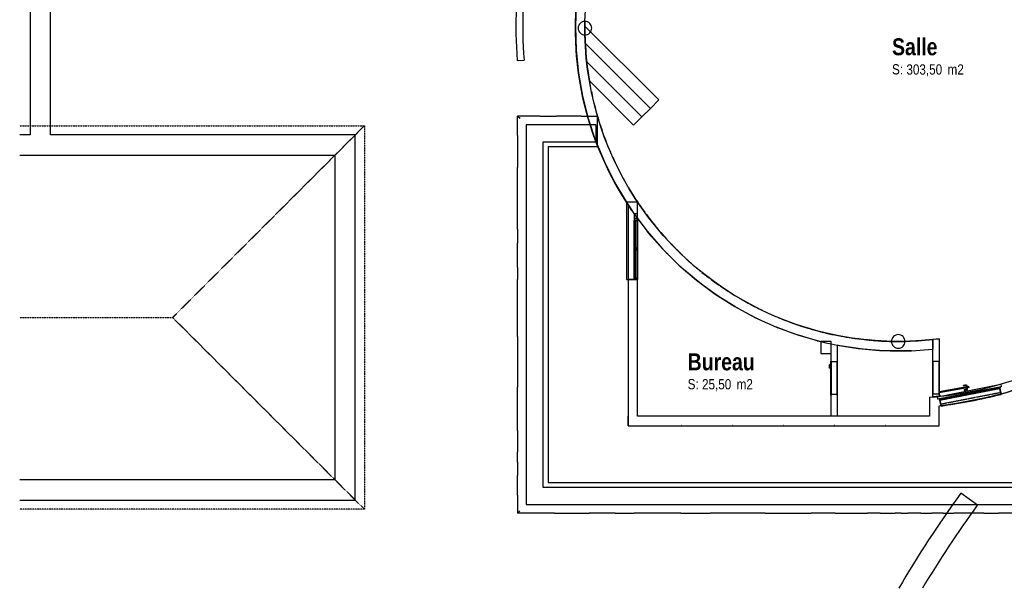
# Model space of a CAD drawing. Extents: x -18402 to 10376, y -5092 to 34139.
# Tile 5 of 78: x -629 to 2268, y -5092 to -3419. Entities that reach past the tile are written whole.
import ezdxf

# ---------------------------------------------------------------- set-up
doc = ezdxf.new("R2010")
doc.units = 0
doc.linetypes.add('rdc_02$0$Tirets', pattern=[4.586109, 2.822222, -1.763887])
doc.linetypes.add('rdc_02$0$Tirets A', pattern=[2.2, 1.1, -1.1])
for name, color, linetype in [('0_XREF', 251, 'Continuous'), ('rdc_02$0$0._Étage_1_01-01 BAT MITOYEN', 251, 'Continuous'), ('rdc_02$0$0._Étage_1_01-01 Terrain 3D.Terrain', 251, 'Continuous'), ('rdc_02$0$0._Étage_1_02-06 Poutre.Construction', 251, 'Continuous'), ('rdc_02$0$0._Étage_1_A-AREA-____-OTLN.Modèle IFC', 251, 'Continuous'), ('rdc_02$0$0._Étage_1_A-DOOR-____-OTLN.Modèle IFC', 251, 'Continuous'), ('rdc_02$0$0._Étage_1_A-GLAZ-____-OTLN.Modèle IFC', 251, 'Continuous'), ('rdc_02$0$0._Étage_1_A-GLAZ-CURT-OTLN.Modèle IFC', 251, 'Continuous'), ('rdc_02$0$0._Étage_1_A-GLAZ-CWMG-OTLN.Modèle IFC', 251, 'Continuous'), ('rdc_02$0$0._Étage_1_A-WALL-____-OTLN.Modèle IFC', 251, 'Continuous'), ('rdc_02$0$0._Étage_1_C-TOPO-____-OTLN.Modèle IFC', 251, 'Continuous'), ('rdc_02$0$0._Étage_1_S-COLS-____-OTLN.Modèle IFC', 251, 'Continuous'), ('rdc_02$0$0._Étage_1_S-STRS-____-OTLN.Modèle IFC', 251, 'Continuous')]:
    doc.layers.add(name, color=color, linetype=linetype)
doc.styles.add('rdc_02$0$STYLE_GENERE_1', font='ARIALNB.TTF')
doc.styles.add('rdc_02$0$STYLE_GENERE_3', font='ARIALN.TTF')

# ---------------------------------------------------------------- blocks, each defined once
blk = doc.blocks.new('rdc_02')
at = {"layer": 'rdc_02$0$0._Étage_1_01-01 BAT MITOYEN', "linetype": 'Continuous', "ltscale": 0.1, "flags": 128}
for points in [[(-598, -3012.9), (-598, -3757.9)], [(-538, -3757.9), (-538, -3012.9)], [(-598, -3757.9), (-628.7, -3757.9)], [(298.6, -3757.9), (-538, -3757.9)], [(358.6, -3757.9), (298.6, -3757.9)], [(358.6, -4772.7), (358.6, -3757.9)], [(-628.7, -3817.9), (298.6, -3817.9)], [(298.6, -3817.9), (298.6, -4772.7)], [(298.6, -4772.7), (-628.7, -4772.7)], [(358.6, -4832.7), (358.6, -4772.7)], [(-628.7, -4832.7), (358.6, -4832.7)]]:
    blk.add_lwpolyline(points, dxfattribs=at)
at = {"layer": 'rdc_02$0$0._Étage_1_01-01 BAT MITOYEN', "linetype": 'rdc_02$0$Tirets', "ltscale": 0.1, "flags": 128}
for points in [[(-628.7, -3730.9), (385.6, -3730.9)], [(-178.8, -4295.3), (385.6, -3730.9)], [(385.6, -3730.9), (385.6, -4859.7)], [(-628.7, -4295.3), (-178.8, -4295.3)], [(385.6, -4859.7), (-178.8, -4295.3)], [(385.6, -4859.7), (-628.7, -4859.7)]]:
    blk.add_lwpolyline(points, dxfattribs=at)
at = {"layer": 'rdc_02$0$0._Étage_1_01-01 Terrain 3D.Terrain', "linetype": 'Continuous', "ltscale": 0.1, "flags": 128}
blk.add_lwpolyline([(2188.5, -4847.7), (2140, -4812.4)], dxfattribs=at)
at = {"layer": 'rdc_02$0$0._Étage_1_01-01 Terrain 3D.Terrain', "linetype": 'Continuous', "ltscale": 0.1}
for radius, end in [(3260, 149.806), (3200, 149.1789)]:
    blk.add_arc((4775, -6731.8), radius, 143.9295, end, dxfattribs=at)
at = {"layer": 'rdc_02$0$0._Étage_1_02-06 Poutre.Construction', "linetype": 'rdc_02$0$Tirets A', "ltscale": 0.1}
for p, q in [((2078.6, -4538.1), (2254.3, -4503.8)), ((2078.6, -4538.1), (2254.3, -4503.8)), ((2078.6, -4538.1), (2254.3, -4503.8)), ((2078.6, -4538.1), (2254.3, -4503.8)), ((2080.9, -4549.9), (2256.6, -4515.6)), ((2080.9, -4549.9), (2256.6, -4515.6)), ((2080.9, -4549.9), (2256.6, -4515.6)), ((2080.9, -4549.9), (2256.6, -4515.6)), ((2256.6, -4515.6), (2254.3, -4503.8)), ((2256.6, -4515.6), (2254.3, -4503.8)), ((2256.6, -4515.6), (2254.3, -4503.8)), ((2256.6, -4515.6), (2254.3, -4503.8)), ((2080.9, -4549.9), (2078.6, -4538.1)), ((2080.9, -4549.9), (2078.6, -4538.1)), ((2080.9, -4549.9), (2078.6, -4538.1)), ((2080.9, -4549.9), (2078.6, -4538.1))]:
    blk.add_line(p, q, dxfattribs=at)
at = {"layer": 'rdc_02$0$0._Étage_1_A-DOOR-____-OTLN.Modèle IFC', "linetype": 'Continuous', "ltscale": 0.1}
for p, q in [((1757.5, -4523.4), (1757.5, -4423.4)), ((1757.5, -4423.4), (1758, -4423.4)), ((1758, -4423.4), (1758, -4523.4)), ((1758, -4424.9), (1776, -4424.9)), ((1776, -4523.4), (1776, -4423.4)), ((1776, -4423.4), (1776.5, -4423.4)), ((1776.5, -4423.4), (1776.5, -4523.4)), ((2057.5, -4422.4), (2058, -4422.4)), ((2057.5, -4522.4), (2057.5, -4422.4)), ((2058, -4422.4), (2058, -4522.4)), ((2058, -4423.9), (2076, -4423.9)), ((2076, -4422.4), (2076.5, -4422.4)), ((2076, -4522.4), (2076, -4422.4)), ((2076.5, -4422.4), (2076.5, -4522.4)), ((1754.7, -4433.8), (1752.9, -4435.6)), ((1752.9, -4435.6), (1752.9, -4439.6)), ((1752.9, -4439.6), (1752.9, -4444.4)), ((1753.3, -4444.4), (1752.9, -4444.4)), ((1753.7, -4444.4), (1753.3, -4444.4)), ((1754.1, -4444.4), (1753.7, -4444.4)), ((1754.1, -4436.1), (1755.2, -4435)), ((1754.1, -4440.2), (1754.1, -4436.1)), ((1754.1, -4444.4), (1754.1, -4440.2)), ((1757.5, -4433.8), (1754.7, -4433.8)), ((1755.2, -4435), (1757.5, -4435)), ((2076.5, -4513.3), (2163.9, -4497.8)), ((2164.6, -4501.8), (2076.5, -4517.3)), ((2152, -4494.8), (2147.3, -4495.6)), ((2147.4, -4496), (2147.3, -4495.6)), ((2147.4, -4496.4), (2147.4, -4496)), ((2147.5, -4496.8), (2147.4, -4496.4)), ((2151.6, -4496.1), (2147.5, -4496.8)), ((2153.6, -4507.7), (2149.6, -4508.4)), ((2149.6, -4508.8), (2149.6, -4508.4)), ((2149.7, -4509.2), (2149.6, -4508.8)), ((2149.8, -4509.6), (2149.7, -4509.2)), ((2149.8, -4509.6), (2154.5, -4508.8)), ((2155.6, -4495.3), (2151.6, -4496.1)), ((2155.9, -4494.1), (2152, -4494.8)), ((2157.7, -4507), (2153.6, -4507.7)), ((2154.5, -4508.8), (2158.4, -4508.1)), ((2157, -4496.3), (2155.6, -4495.3)), ((2158.1, -4495.6), (2155.9, -4494.1)), ((2156, -4498.7), (2156.9, -4498.6)), ((2156, -4498.7), (2156.1, -4499.2)), ((2156.8, -4503.7), (2156.8, -4503.2)), ((2157.8, -4503.5), (2156.8, -4503.7)), ((2156.9, -4498.6), (2157.9, -4498.4)), ((2157.4, -4498.5), (2157, -4496.3)), ((2158.6, -4505.6), (2157.7, -4507)), ((2158.8, -4503.3), (2157.8, -4503.5)), ((2157.9, -4498.4), (2159, -4498.2)), ((2158.5, -4498.3), (2158.1, -4495.6)), ((2158.2, -4503.4), (2158.6, -4505.6)), ((2158.4, -4508.1), (2159.9, -4505.9)), ((2159.8, -4503.1), (2158.8, -4503.3)), ((2159, -4498.2), (2159.9, -4498)), ((2159.9, -4505.9), (2159.4, -4503.2)), ((2160.8, -4503), (2159.8, -4503.1)), ((2160, -4498.5), (2159.9, -4498)), ((2160.8, -4503), (2160.7, -4502.5)), ((2164.6, -4501.8), (2163.9, -4497.8)), ((1758, -4523.4), (1757.5, -4523.4)), ((1776, -4521.9), (1758, -4521.9)), ((1776.5, -4523.4), (1776, -4523.4)), ((2058, -4522.4), (2057.5, -4522.4)), ((2076, -4520.9), (2058, -4520.9)), ((2076.5, -4522.4), (2076, -4522.4))]:
    blk.add_line(p, q, dxfattribs=at)
at = {"layer": 'rdc_02$0$0._Étage_1_A-GLAZ-____-OTLN.Modèle IFC', "linetype": 'Continuous', "ltscale": 0.1}
for p, q in [((2071.1, -4528.4), (2257.6, -4492)), ((2258.9, -4498.9), (2072.5, -4535.3)), ((2255.6, -4502.6), (2077, -4537.5)), ((2078.1, -4538.3), (2254.8, -4503.7)), ((2257.8, -4521.6), (2254.3, -4503.8)), ((2254.6, -4502.8), (2254.8, -4503.7)), ((2254.8, -4503.7), (2258.3, -4521.5)), ((2255, -4499.6), (2255.6, -4502.6)), ((2257.6, -4492), (2258.9, -4498.9)), ((2072.5, -4535.3), (2071.1, -4528.4)), ((2077, -4537.5), (2076.4, -4534.5)), ((2077.2, -4525.7), (2077.1, -4525.2)), ((2077.1, -4525.2), (2077.3, -4525.2)), ((2077.4, -4525.7), (2077.2, -4525.7)), ((2077.3, -4525.2), (2077.7, -4525.1)), ((2077.3, -4525.2), (2077.4, -4525.7)), ((2077.8, -4525.6), (2077.4, -4525.7)), ((2079.3, -4524.8), (2077.7, -4525.1)), ((2077.8, -4525.6), (2078.7, -4525.4)), ((2078.1, -4538.3), (2077.9, -4537.3)), ((2081.6, -4556.1), (2078.1, -4538.3)), ((2078.6, -4538.2), (2082.1, -4556)), ((2078.7, -4525.4), (2079, -4526.9)), ((2079.6, -4525), (2079.3, -4524.8)), ((2079.9, -4526.7), (2079.6, -4525)), ((2082.2, -4556.3), (2257.8, -4522)), ((2257.8, -4521.9), (2257.8, -4521.6)), ((2257.8, -4521.9), (2258.3, -4521.8)), ((2257.8, -4522), (2257.8, -4521.9)), ((2257.8, -4522), (2258.3, -4521.9)), ((2258.3, -4521.5), (2258.3, -4521.8)), ((2258.3, -4521.8), (2258.3, -4521.9)), ((2081.7, -4556.3), (2081.6, -4556.1)), ((2081.7, -4556.3), (2082.1, -4556.2)), ((2081.7, -4556.4), (2081.7, -4556.3)), ((2081.7, -4556.4), (2082.2, -4556.3)), ((2082.1, -4556), (2082.1, -4556.2)), ((2082.1, -4556.2), (2082.2, -4556.3))]:
    blk.add_line(p, q, dxfattribs=at)
at = {"layer": 'rdc_02$0$0._Étage_1_A-GLAZ-CURT-OTLN.Modèle IFC', "linetype": 'Continuous', "ltscale": 0.1}
for p, q in [((1183.5, -4009.5), (1179.5, -4009.5)), ((1179.5, -4009.5), (1179.5, -4091.8)), ((1183.5, -4009.5), (1179.5, -4009.5)), ((1179.5, -4009.5), (1179.5, -4091.8)), ((1183.5, -4091.8), (1183.5, -4009.5)), ((1183.5, -4091.8), (1183.5, -4009.5)), ((1179.5, -4091.8), (1183.5, -4091.8)), ((1179.5, -4091.8), (1183.5, -4091.8)), ((1183.5, -4096.8), (1179.5, -4096.8)), ((1179.5, -4096.8), (1179.5, -4179)), ((1183.5, -4096.8), (1179.5, -4096.8)), ((1179.5, -4096.8), (1179.5, -4179)), ((1183.5, -4179), (1183.5, -4096.8)), ((1183.5, -4179), (1183.5, -4096.8)), ((1179.5, -4179), (1183.5, -4179)), ((1179.5, -4179), (1183.5, -4179))]:
    blk.add_line(p, q, dxfattribs=at)
at = {"layer": 'rdc_02$0$0._Étage_1_A-GLAZ-CWMG-OTLN.Modèle IFC', "linetype": 'Continuous', "ltscale": 0.1}
for p, q in [((1189, -4004.5), (1179, -4004.5)), ((1179, -4004.5), (1179, -4009.5)), ((1189, -4004.5), (1179, -4004.5)), ((1179, -4004.5), (1179, -4009.5)), ((1179, -4009.5), (1189, -4009.5)), ((1179, -4009.5), (1189, -4009.5)), ((1179, -4094.3), (1179, -4009.5)), ((1179, -4009.5), (1189, -4009.5)), ((1189, -4009.5), (1179, -4009.5)), ((1179, -4009.5), (1179, -4091.8)), ((1189, -4009.5), (1189, -4004.5)), ((1189, -4009.5), (1189, -4004.5)), ((1189, -4094.3), (1189, -4009.5)), ((1189, -4009.5), (1189, -4091.8)), ((1179, -4091.8), (1189, -4091.8)), ((1179, -4096.8), (1179, -4091.8)), ((1179, -4091.8), (1189, -4091.8)), ((1179, -4096.8), (1179, -4091.8)), ((1189, -4091.8), (1179, -4091.8)), ((1179, -4094.3), (1189, -4094.3)), ((1179, -4179), (1179, -4094.3)), ((1179, -4094.3), (1189, -4094.3)), ((1189, -4096.8), (1179, -4096.8)), ((1189, -4096.8), (1179, -4096.8)), ((1189, -4096.8), (1179, -4096.8)), ((1179, -4096.8), (1179, -4179)), ((1189, -4091.8), (1189, -4096.8)), ((1189, -4091.8), (1189, -4096.8)), ((1189, -4179), (1189, -4094.3)), ((1189, -4096.8), (1189, -4179)), ((1179, -4179), (1189, -4179)), ((1179, -4184), (1179, -4179)), ((1179, -4179), (1189, -4179)), ((1179, -4179), (1189, -4179)), ((1179, -4184), (1179, -4179)), ((1189, -4179), (1179, -4179)), ((1189, -4184), (1179, -4184)), ((1189, -4184), (1179, -4184)), ((1189, -4179), (1189, -4184)), ((1189, -4179), (1189, -4184))]:
    blk.add_line(p, q, dxfattribs=at)
at = {"layer": 'rdc_02$0$0._Étage_1_A-WALL-____-OTLN.Modèle IFC', "linetype": 'Continuous', "ltscale": 0.1}
for p, q in [((1008.8, -3371.6), (1006, -3440)), ((1006, -3440), (1007.7, -3388)), ((1034.2, -3424), (1035.5, -3390.7)), ((1006, -3440), (1008.2, -3508.4)), ((1006.1, -3456.8), (1006, -3440)), ((1034, -3444), (1034.2, -3424)), ((1034.2, -3464), (1034, -3444)), ((1034.2, -3423.7), (1034.1, -3454.4)), ((1008.2, -3508.4), (1006.1, -3456.8)), ((1034.2, -3459.7), (1034.8, -3478)), ((1035.6, -3498), (1034.2, -3464)), ((1035.5, -3494.9), (1036.7, -3512.1)), ((1038.2, -3531.9), (1035.6, -3498)), ((1008.2, -3508.4), (1015.3, -3576.4)), ((1009.5, -3525.6), (1008.2, -3508.4)), ((1015.3, -3576.4), (1009.5, -3525.6)), ((1038, -3528.8), (1039.8, -3546)), ((1042.1, -3565.7), (1038.2, -3531.9)), ((1041.7, -3562.7), (1044.2, -3579.8)), ((1015.3, -3576.4), (1027.2, -3643.8)), ((1017.9, -3594), (1015.3, -3576.4)), ((1047.2, -3599.3), (1042.1, -3565.7)), ((1027.2, -3643.8), (1017.9, -3594)), ((1046.7, -3596.4), (1049.9, -3613.4)), ((1053.5, -3632.7), (1047.2, -3599.3)), ((1027.2, -3643.8), (1044, -3710.1)), ((1031.2, -3661.6), (1027.2, -3643.8)), ((1053, -3629.9), (1056.7, -3646.8)), ((1061.1, -3665.9), (1053.5, -3632.7)), ((1044, -3710.1), (1031.2, -3661.6)), ((1060.5, -3663.2), (1064.8, -3679.9)), ((1069.9, -3698.7), (1061.1, -3665.9)), ((882.6, -3703.1), (836, -3703)), ((836, -3703), (836.3, -3703.3)), ((836.1, -3759.5), (836, -3703)), ((836.3, -3703.3), (837.1, -3704.1)), ((837.1, -3704.1), (838.5, -3705.5)), ((838.5, -3705.5), (840.3, -3707.3)), ((840.3, -3707.3), (842.3, -3709.3)), ((902.5, -3703.1), (882.6, -3703.1)), ((902.5, -3703.1), (950.4, -3703.1)), ((988.4, -3703), (950.4, -3703.1)), ((1023.4, -3703.1), (988.4, -3703)), ((1023.4, -3703.1), (1070.5, -3703)), ((1069.2, -3696.1), (1074.2, -3712.7)), ((1079.9, -3731.2), (1069.9, -3698.7)), ((1070.5, -3703), (1070.5, -3703.3)), ((1070.5, -3703.3), (1070.5, -3704.1)), ((1070.5, -3704.1), (1070.5, -3705.5)), ((1070.5, -3705.5), (1070.5, -3707.3)), ((1070.5, -3707.3), (1070.5, -3709.3)), ((1044, -3710.1), (1065.6, -3775.1)), ((1049.4, -3728), (1044, -3710.1)), ((1057.7, -3753.1), (1049.4, -3728)), ((1070.5, -3709.3), (1070.5, -3711.5)), ((1070.5, -3711.5), (1070.5, -3793)), ((1079.1, -3728.7), (1084.7, -3745.1)), ((1091.1, -3763.3), (1079.9, -3731.2)), ((836.1, -3759.5), (836.1, -3821.1)), ((1065.6, -3775.1), (1057.7, -3753.1)), ((1090.2, -3760.9), (1096.4, -3777.1)), ((1103.4, -3795), (1091.1, -3763.3)), ((1070.5, -3793), (926, -3793)), ((926, -3793), (926, -4780.8)), ((1065.6, -3775.1), (1078.1, -3806.9)), ((1066.6, -3778), (1065.6, -3775.1)), ((1078.1, -3806.9), (1066.6, -3778)), ((1102.5, -3792.7), (1109.3, -3808.6)), ((836.1, -3821.1), (836, -3854.4)), ((1078.1, -3806.9), (1106.5, -3869.2)), ((1078.9, -3809), (1078.1, -3806.9)), ((1092.2, -3839.5), (1078.9, -3809)), ((1117, -3826.2), (1103.4, -3795)), ((1106.5, -3869.2), (1092.2, -3839.5)), ((1116, -3824), (1123.4, -3839.7)), ((1131.6, -3856.9), (1117, -3826.2)), ((836, -3895.5), (836, -3854.4)), ((1106.5, -3869.2), (1139.3, -3929.2)), ((1106.5, -3869.2), (1106.6, -3869.5)), ((1122.1, -3899), (1106.6, -3869.5)), ((1130.6, -3854.8), (1138.6, -3870.2)), ((1147.4, -3887), (1131.6, -3856.9)), ((836, -3940.9), (836, -3895.5)), ((1138.5, -3928), (1122.1, -3899)), ((1146.4, -3885), (1154.9, -3900.1)), ((1164.3, -3916.5), (1147.4, -3887)), ((1138.5, -3928), (1139.3, -3929.2)), ((1139.3, -3929.2), (1176.3, -3986.7)), ((1156, -3956.3), (1139.3, -3929.2)), ((1186.6, -3951.9), (1163, -3914.2)), ((1182.3, -3945.4), (1164.3, -3916.5)), ((836, -3986.4), (836, -3940.9)), ((1172.1, -3980.7), (1156, -3956.3)), ((1201.3, -3973.6), (1182.3, -3945.4)), ((1186, -3950.9), (1189.5, -3956.1)), ((1198.6, -3969.5), (1189.5, -3956.1)), ((1195.3, -3964.8), (1204.7, -3978.4)), ((836, -4035.1), (836, -3986.4)), ((1172.1, -3980.7), (1176.3, -3986.7)), ((1176.3, -3986.7), (1217.4, -4041.4)), ((1176.3, -3986.7), (1189, -4004.5)), ((1221.3, -4001.1), (1201.3, -3973.6)), ((1203.5, -3976.6), (1208.9, -3984.1)), ((1218.2, -3996.7), (1208.9, -3984.1)), ((1214.9, -3992.3), (1224.8, -4005.5)), ((1189, -4004.5), (1217.4, -4041.4)), ((1242.4, -4027.8), (1221.3, -4001.1)), ((1223.6, -4003.9), (1229.5, -4011.4)), ((1229.5, -4011.4), (1238.9, -4023.2)), ((1235.5, -4019.1), (1245.9, -4032)), ((836, -4035.1), (836, -4076.2)), ((1217.4, -4041.4), (1262.3, -4093.1)), ((1231.4, -4058.4), (1217.4, -4041.4)), ((1264.4, -4053.7), (1242.4, -4027.8)), ((1244.1, -4029.8), (1245.5, -4031.4)), ((1245.5, -4031.4), (1251, -4037.9)), ((1251, -4037.9), (1252.4, -4039.6)), ((1257.1, -4045.1), (1267.9, -4057.6)), ((1287.4, -4078.8), (1264.4, -4053.7)), ((836, -4118.1), (836, -4076.2)), ((1229.9, -4056.6), (1229.3, -4055.9)), ((1229.9, -4056.6), (1231.4, -4058.4)), ((1231.4, -4058.4), (1262.3, -4093.1)), ((1265.9, -4055.3), (1267.7, -4057.3)), ((1267.7, -4057.3), (1273.4, -4063.6)), ((1273.4, -4063.6), (1274.9, -4065.2)), ((1279.6, -4070.4), (1290.9, -4082.4)), ((1311.2, -4103), (1287.4, -4078.8)), ((1288.7, -4080), (1290.9, -4082.4)), ((1290.9, -4082.4), (1296.9, -4088.5)), ((1262.3, -4093.1), (1310.8, -4141.3)), ((1277.7, -4109.1), (1262.3, -4093.1)), ((1274.4, -4105.7), (1273.3, -4104.6)), ((1277.7, -4109.1), (1274.4, -4105.7)), ((1310.8, -4141.3), (1277.7, -4109.1)), ((1296.9, -4088.5), (1298.3, -4089.9)), ((1303, -4094.7), (1314.8, -4106.4)), ((1336, -4126.4), (1311.2, -4103)), ((1312.3, -4103.9), (1315, -4106.5)), ((1315, -4106.5), (1321.2, -4112.4)), ((1321.2, -4112.4), (1322.6, -4113.8)), ((836, -4147.8), (836, -4118.1)), ((1310.8, -4141.3), (1362.7, -4185.9)), ((1327.4, -4156.3), (1310.8, -4141.3)), ((1327.3, -4118.2), (1339.5, -4129.4)), ((1361.6, -4148.8), (1336, -4126.4)), ((1340, -4129.8), (1336.8, -4127)), ((1340, -4129.8), (1346.4, -4135.5)), ((1346.4, -4135.5), (1347.8, -4136.8)), ((1352.5, -4140.9), (1365, -4151.6)), ((836, -4147.8), (836, -4183.8)), ((1322.1, -4151.6), (1320.8, -4150.3)), ((1322.1, -4151.6), (1327.4, -4156.3)), ((1362.7, -4185.9), (1327.4, -4156.3)), ((1387.9, -4170.2), (1361.6, -4148.8)), ((1362.1, -4149.1), (1365.8, -4152.2)), ((1365.8, -4152.2), (1372.4, -4157.6)), ((1372.4, -4157.6), (1373.9, -4158.8)), ((1378.5, -4162.5), (1391.3, -4172.8)), ((1415.1, -4190.7), (1387.9, -4170.2)), ((1388.2, -4170.2), (1392.4, -4173.5)), ((836, -4249.3), (836, -4183.8)), ((1362.7, -4185.9), (1417.6, -4226.7)), ((1380.5, -4199.8), (1362.7, -4185.9)), ((1373, -4194.1), (1371.4, -4192.8)), ((1374.4, -4195.1), (1373, -4194.1)), ((1417.6, -4226.7), (1380.5, -4199.8)), ((1392.4, -4173.5), (1399.2, -4178.7)), ((1399.2, -4178.7), (1400.7, -4179.8)), ((1405.2, -4183.2), (1418.4, -4193)), ((1419.8, -4193.9), (1415, -4190.4)), ((1443, -4210.1), (1415.1, -4190.7)), ((1419.8, -4193.9), (1426.8, -4198.8)), ((1426.8, -4198.8), (1428.3, -4199.9)), ((1417.6, -4226.7), (1475.3, -4263.4)), ((1436.5, -4239.4), (1417.6, -4226.7)), ((1432.7, -4202.9), (1446.3, -4212.2)), ((1448, -4213.3), (1442.6, -4209.7)), ((1471.6, -4228.5), (1443, -4210.1)), ((1448, -4213.3), (1455.1, -4217.9)), ((1455.1, -4217.9), (1456.6, -4218.9)), ((1460.9, -4221.6), (1474.8, -4230.4)), ((1470.8, -4227.9), (1476.8, -4231.5)), ((1500.9, -4245.8), (1471.6, -4228.5)), ((836, -4297.9), (836, -4249.3)), ((1426.7, -4232.9), (1425.1, -4231.7)), ((1428.3, -4233.9), (1426.7, -4232.9)), ((1475.3, -4263.4), (1436.5, -4239.4)), ((1476.8, -4231.5), (1484.1, -4235.9)), ((1484.1, -4235.9), (1485.6, -4236.8)), ((1489.7, -4239.2), (1503.9, -4247.5)), ((1506.3, -4248.8), (1499.7, -4245)), ((1530.8, -4262.1), (1500.9, -4245.8)), ((1506.3, -4248.8), (1513.8, -4252.8)), ((1513.8, -4252.8), (1515.3, -4253.7)), ((1519.2, -4255.8), (1533.7, -4263.5)), ((1475.3, -4263.4), (1535.6, -4295.9)), ((1495.3, -4274.8), (1475.3, -4263.4)), ((1482.9, -4267.8), (1481.4, -4266.9)), ((1484.7, -4268.8), (1482.9, -4267.8)), ((1535.6, -4295.9), (1495.3, -4274.8)), ((1536.4, -4264.9), (1529.2, -4261.1)), ((1561.2, -4277.2), (1530.8, -4262.1)), ((1536.4, -4264.9), (1544, -4268.7)), ((1544, -4268.7), (1545.5, -4269.4)), ((1549.3, -4271.3), (1564, -4278.5)), ((1592.2, -4291.2), (1561.2, -4277.2)), ((1563, -4278), (1567.1, -4279.8)), ((1567.1, -4279.8), (1574.9, -4283.4)), ((1574.9, -4283.4), (1582.1, -4286.6)), ((1580, -4285.7), (1594.9, -4292.3)), ((836, -4351.4), (836, -4297.9)), ((1535.6, -4295.9), (1598, -4323.9)), ((1556.4, -4305.9), (1535.6, -4295.9)), ((1541.4, -4298.8), (1540.2, -4298.1)), ((1556.4, -4305.9), (1541.4, -4298.8)), ((1587.8, -4319.7), (1556.4, -4305.9)), ((1623.7, -4304), (1592.2, -4291.2)), ((1593.9, -4291.9), (1598.3, -4293.7)), ((1598.3, -4293.7), (1606.2, -4296.9)), ((1606.2, -4296.9), (1613.1, -4299.7)), ((1611.1, -4298.9), (1626.2, -4304.9)), ((1655.7, -4315.7), (1623.7, -4304)), ((1625.3, -4304.6), (1630, -4306.3)), ((1630, -4306.3), (1638, -4309.3)), ((1638, -4309.3), (1644.5, -4311.6)), ((1642.7, -4311), (1658, -4316.5)), ((1688, -4326.2), (1655.7, -4315.7)), ((1587.8, -4319.7), (1598, -4323.9)), ((1598, -4323.9), (1662.2, -4347.4)), ((1652, -4344), (1598, -4323.9)), ((1598.7, -4324.2), (1602, -4325.6)), ((1609.8, -4328.4), (1602, -4325.6)), ((1614.6, -4330.1), (1609.8, -4328.4)), ((1662.2, -4347.4), (1652, -4344)), ((1657.2, -4316.2), (1662.2, -4317.8)), ((1662.2, -4317.8), (1670.3, -4320.4)), ((1670.3, -4320.4), (1676.3, -4322.4)), ((1674.8, -4321.9), (1690.2, -4326.8)), ((1720.7, -4335.5), (1688, -4326.2)), ((1689.4, -4326.6), (1694.7, -4328.1)), ((1694.7, -4328.1), (1702.9, -4330.4)), ((1702.9, -4330.4), (1708.5, -4332)), ((1707.2, -4331.6), (1722.7, -4336)), ((1753.8, -4343.5), (1720.7, -4335.5)), ((1722, -4335.8), (1727.7, -4337.2)), ((1727.7, -4337.2), (1735.9, -4339.2)), ((1741, -4340.4), (1735.9, -4339.2)), ((1740, -4340.2), (1755.6, -4343.9)), ((1787.1, -4350.4), (1753.8, -4343.5)), ((1754.9, -4343.8), (1760.9, -4345)), ((836, -4351.4), (836, -4386.1)), ((1662.2, -4347.4), (1728, -4366.2)), ((1717.7, -4363.6), (1662.2, -4347.4)), ((1664.3, -4348.1), (1663.3, -4347.8)), ((1672.3, -4350.4), (1664.3, -4348.1)), ((1673.4, -4350.7), (1672.3, -4350.4)), ((1717.7, -4363.6), (1728, -4366.2)), ((1728, -4366.2), (1728, -4401.4)), ((1728, -4366.2), (1743, -4369.8)), ((1743, -4369.8), (1758, -4373.1)), ((1758, -4401.4), (1758, -4366.2)), ((1758, -4373.1), (1767, -4375)), ((1758, -4401.4), (1758, -4373.1)), ((1758, -4373.1), (1767, -4375)), ((1760.9, -4345), (1769.2, -4346.7)), ((1769.2, -4346.7), (1773.8, -4347.7)), ((1773.1, -4347.5), (1788.7, -4350.7)), ((1820.6, -4356), (1787.1, -4350.4)), ((1788.1, -4350.5), (1794.4, -4351.6)), ((1794.4, -4351.6), (1802.8, -4353)), ((1802.8, -4353), (1806.9, -4353.7)), ((1806.5, -4353.6), (1822, -4356.2)), ((1854.4, -4360.4), (1820.6, -4356)), ((1821.5, -4356.1), (1828.1, -4357)), ((1828.1, -4357), (1836.6, -4358.1)), ((1840.1, -4358.5), (1836.6, -4358.1)), ((1840.1, -4358.5), (1855.6, -4360.5)), ((1888.2, -4363.5), (1854.4, -4360.4)), ((1855.1, -4360.4), (1862, -4361.1)), ((1862, -4361.1), (1870.5, -4361.9)), ((1870.5, -4361.9), (1872.4, -4362)), ((1872.4, -4362), (1872.4, -4362)), ((1873.9, -4362.2), (1889.2, -4363.6)), ((1922.2, -4365.4), (1888.2, -4363.5)), ((1888.9, -4363.5), (1896, -4363.9)), ((1896, -4363.9), (1904.6, -4364.4)), ((1904.6, -4364.4), (1906.8, -4364.5)), ((1908, -4364.6), (1923, -4365.4)), ((1956.2, -4366), (1922.2, -4365.4)), ((1922.7, -4365.4), (1930.1, -4365.5)), ((1930.1, -4365.5), (1938.7, -4365.7)), ((1938.7, -4365.7), (1941.4, -4365.7)), ((1942.3, -4365.7), (1956.8, -4366)), ((1990.2, -4365.4), (1956.2, -4366)), ((1956.6, -4366), (1972.8, -4365.7)), ((1972.8, -4365.7), (1976.4, -4365.6)), ((1977.1, -4365.6), (1990.6, -4365.3)), ((2024.1, -4363.5), (1990.2, -4365.4)), ((1990.4, -4365.3), (2006.9, -4364.4)), ((2006.9, -4364.4), (2012.7, -4364.1)), ((2013.1, -4364.1), (2024.3, -4363.5)), ((2058, -4360.3), (2024.1, -4363.5)), ((2024.3, -4363.5), (2058, -4360.3)), ((2067, -4359.3), (2058, -4360.3)), ((2058, -4388.5), (2058, -4360.3)), ((2058, -4360.3), (2058, -4388.5)), ((2066.2, -4359.4), (2076, -4358.2)), ((2076, -4358.2), (2067, -4359.3)), ((2076, -4358.2), (2076, -4386.4)), ((836, -4386.1), (836, -4431.7)), ((1758, -4586), (1758, -4401.4)), ((1767, -4375), (1776, -4376.8)), ((1767, -4375), (1776, -4376.8)), ((1776, -4376.8), (1838.2, -4386.7)), ((1784.7, -4378.4), (1776, -4376.8)), ((1776, -4376.8), (1776, -4586)), ((1838.2, -4386.7), (1784.7, -4378.4)), ((1838.2, -4386.7), (1900.8, -4392.4)), ((1852.6, -4388.4), (1838.2, -4386.7)), ((1900.8, -4392.4), (1852.6, -4388.4)), ((1900.8, -4392.4), (1932.3, -4393.7)), ((1921, -4393.4), (1900.8, -4392.4)), ((1932.3, -4393.7), (1921, -4393.4)), ((1932.3, -4393.7), (1995.2, -4393.2)), ((1989.6, -4393.4), (1932.3, -4393.7)), ((1995.2, -4393.2), (1989.6, -4393.4)), ((1995.2, -4393.2), (2058, -4388.5)), ((2058, -4527.4), (2058, -4388.5)), ((2076, -4386.4), (2076, -4527.4)), ((836, -4431.7), (836, -4469.8)), ((836, -4469.8), (836, -4500.6)), ((836.1, -4527.8), (836, -4500.6)), ((836, -4571.3), (836.1, -4516.6)), ((2058, -4529.2), (2058, -4527.4)), ((2067, -4528.3), (2058, -4529.2)), ((2058, -4529.2), (2065.4, -4528.5)), ((2067, -4528.3), (2065.4, -4528.5)), ((2076, -4527.4), (2067, -4528.3)), ((2067, -4528.3), (2067, -4528.3)), ((2067, -4528.3), (2067.7, -4528.3)), ((2076, -4527.4), (2067.7, -4528.3)), ((836, -4627.8), (836, -4571.3)), ((1776, -4586), (1758, -4586)), ((836, -4627.8), (836, -4691.2)), ((836.1, -4721.3), (836, -4691.2)), ((836.1, -4721.3), (836.1, -4760.7)), ((836.1, -4767.8), (836.1, -4760.7)), ((836.1, -4818.6), (836.1, -4767.8)), ((926, -4780.8), (2451, -4780.8)), ((836.1, -4818.6), (836, -4870.8)), ((840.3, -4866.5), (842.3, -4864.5)), ((836, -4870.8), (836.3, -4870.5)), ((887.4, -4870.7), (836, -4870.8)), ((836.3, -4870.5), (837.1, -4869.6)), ((837.1, -4869.6), (838.5, -4868.3)), ((838.5, -4868.3), (840.3, -4866.5)), ((944.7, -4870.7), (887.4, -4870.7)), ((944.7, -4870.7), (999.1, -4870.7)), ((999.1, -4870.7), (1046.7, -4870.8)), ((1084.5, -4870.7), (1046.7, -4870.8)), ((1123.2, -4870.8), (1084.5, -4870.7)), ((1123.2, -4870.8), (1179.2, -4870.7)), ((1223.2, -4870.7), (1179.2, -4870.7)), ((1285.8, -4870.8), (1223.2, -4870.7)), ((1316.4, -4870.7), (1285.8, -4870.8)), ((1316.4, -4870.7), (1368.3, -4870.7)), ((1368.3, -4870.7), (1403, -4870.7)), ((1443.3, -4870.7), (1403, -4870.7)), ((1479.3, -4870.7), (1443.3, -4870.7)), ((1516.7, -4870.7), (1479.3, -4870.7)), ((1563.9, -4870.7), (1516.7, -4870.7)), ((1563.9, -4870.7), (1604.9, -4870.7)), ((1604.9, -4870.7), (1649.5, -4870.7)), ((1649.5, -4870.7), (1699.8, -4870.7)), ((1730, -4870.7), (1699.8, -4870.7)), ((1769.9, -4870.7), (1730, -4870.7)), ((1769.9, -4870.7), (1831.5, -4870.7)), ((1831.5, -4870.7), (1865.2, -4870.7)), ((1903.1, -4870.7), (1865.2, -4870.7)), ((1903.1, -4870.7), (1946.9, -4870.7)), ((1964.1, -4870.7), (1946.9, -4870.7)), ((1964.1, -4870.7), (1984.5, -4870.7)), ((2022.1, -4870.7), (1984.5, -4870.7)), ((2022.1, -4870.7), (2054.5, -4870.8)), ((2088.4, -4870.7), (2054.5, -4870.8)), ((2088.4, -4870.7), (2119.3, -4870.7)), ((2163.7, -4870.7), (2119.3, -4870.7)), ((2207.6, -4870.7), (2163.7, -4870.7)), ((2207.6, -4870.7), (2250.3, -4870.8)), ((2298.1, -4870.7), (2250.3, -4870.8))]:
    blk.add_line(p, q, dxfattribs=at)
at = {"layer": 'rdc_02$0$0._Étage_1_A-WALL-____-OTLN.Modèle IFC', "linetype": 'Continuous', "ltscale": 0.1, "flags": 128}
for points in [[(835.1, -3539.5), (855, -3537.8)], [(861, -3728), (861, -3778)], [(1066.6, -3728), (861, -3728)], [(1066.6, -3728), (1066.6, -3778)], [(861, -3778), (861, -4845.8)], [(911, -3778), (1066.6, -3778)], [(911, -4795.8), (911, -3778)], [(1189, -3956.3), (1156, -3956.3)], [(1156, -3956.3), (1156, -4184)], [(1189, -4184), (1189, -3956.3)], [(1189, -3990.6), (1179, -3990.6)], [(1179, -3990.6), (1179, -4004.5)], [(1189, -4004.5), (1189, -3990.6)], [(1179, -4004.5), (1189, -4004.5)], [(1156, -4184), (1189, -4184)], [(1189, -4184), (1161, -4184)], [(1161, -4184), (1161, -4326.8)], [(1189, -4586), (1189, -4184)], [(1161, -4326.8), (1161, -4327.8)], [(1162, -4326.8), (1161, -4326.8)], [(1161, -4327.8), (1161, -4470.2)], [(1161, -4327.8), (1162, -4327.8)], [(1162, -4327.8), (1162, -4326.8)], [(1758, -4366.2), (1728, -4366.2)], [(1728, -4401.4), (1758, -4401.4)], [(1161, -4470.2), (1161, -4471.2)], [(1162, -4470.2), (1161, -4470.2)], [(1161, -4471.2), (1161, -4586)], [(1161, -4471.2), (1162, -4471.2)], [(1162, -4471.2), (1162, -4470.2)], [(2048, -4530.1), (2048, -4558.2)], [(2258.8, -4519.2), (2257.9, -4519.4)], [(2257.9, -4519.4), (2258.1, -4520.4)], [(2258.1, -4520.4), (2259.1, -4520.1)], [(2259.1, -4520.1), (2258.8, -4519.2)], [(2048, -4558.2), (2048, -4586)], [(2076, -4586), (2076, -4555.5)], [(1161, -4614), (1161, -4586)], [(2048, -4586), (1189, -4586)], [(2076, -4614), (2076, -4586)], [(1161, -4614), (1318.3, -4614)], [(1319.3, -4613), (1318.3, -4613)], [(1318.3, -4613), (1318.3, -4614)], [(1318.3, -4614), (1319.3, -4614)], [(1319.3, -4614), (1319.3, -4613)], [(1319.3, -4614), (1468.2, -4614)], [(1469.2, -4613), (1468.2, -4613)], [(1468.2, -4613), (1468.2, -4614)], [(1468.2, -4614), (1469.2, -4614)], [(1469.2, -4614), (1469.2, -4613)], [(1469.2, -4614), (1618, -4614)], [(1619, -4613), (1618, -4613)], [(1618, -4613), (1618, -4614)], [(1618, -4614), (1619, -4614)], [(1619, -4614), (1619, -4613)], [(1619, -4614), (1767.8, -4614)], [(1768.8, -4613), (1767.8, -4613)], [(1767.8, -4613), (1767.8, -4614)], [(1767.8, -4614), (1768.8, -4614)], [(1768.8, -4614), (1768.8, -4613)], [(1768.8, -4614), (1917.7, -4614)], [(1918.7, -4613), (1917.7, -4613)], [(1917.7, -4613), (1917.7, -4614)], [(1917.7, -4614), (1918.7, -4614)], [(1918.7, -4614), (1918.7, -4613)], [(1918.7, -4614), (2076, -4614)], [(2466, -4795.8), (911, -4795.8)], [(861, -4845.8), (911, -4845.8)], [(911, -4845.8), (2516, -4845.8)]]:
    blk.add_lwpolyline(points, dxfattribs=at)
at = {"layer": 'rdc_02$0$0._Étage_1_A-WALL-____-OTLN.Modèle IFC', "linetype": 'Continuous', "ltscale": 0.1}
for radius, start, end in [(1125, 152.8672, 184.8699), (1105, 152.8672, 184.8699), (1090, 274.8417, 0), (1118, 285.7304, 292.1666), (1118, 276.1617, 285.6792)]:
    blk.add_arc((1956, -3444), radius, start, end, dxfattribs=at)
at = {"layer": 'rdc_02$0$0._Étage_1_C-TOPO-____-OTLN.Modèle IFC', "linetype": 'Continuous', "ltscale": 0.1, "flags": 128}
for points in [[(2076, -4555.5), (2177, -4539.9), (2276.2, -4515.2), (2326.4, -4497.6), (2372.7, -4481.5), (2465.7, -4439.1), (2554.4, -4388.4), (2638.2, -4329.8), (2716.2, -4263.8), (2787.9, -4190.9), (2794.3, -4183.1), (2852.6, -4111.8), (2900.8, -4040.5), (2909.9, -4027.1), (2959.1, -3937.6), (3000, -3843.9), (3032.2, -3746.9), (3055.4, -3647.4), (3069.3, -3546.1), (3074, -3444), (3074, -3253), (3074, -3238)], [(911, -4795.8), (911, -4734.2), (911, -4040.5), (911, -3836.5), (911, -3778)], [(911, -3778), (913.9, -3778), (1044.7, -3778), (1066.6, -3778)], [(1066.6, -3778), (1072.8, -3792.8), (1074, -3795.5), (1093.5, -3842.3), (1125, -3904.4), (1161, -3964.1)], [(1161, -3964.1), (1161, -4614)], [(2076, -4614), (2076, -4555.5)], [(1161, -4614), (1577, -4614), (1795.8, -4614), (2076, -4614)], [(2466, -4795.8), (2461.1, -4795.8), (2389.1, -4795.8), (1786.9, -4795.8), (1688.7, -4795.8), (1004.7, -4795.8), (911, -4795.8)]]:
    blk.add_lwpolyline(points, dxfattribs=at)
at = {"layer": 'rdc_02$0$0._Étage_1_S-COLS-____-OTLN.Modèle IFC', "linetype": 'Continuous', "ltscale": 0.1, "flags": 128}
for points in [[(1014.2, -3444, 0.414214), (1034.2, -3464, 0.414214), (1054.2, -3444, 0.414214), (1034.2, -3424, 0.414214)], [(1936, -4365.8, 0.414214), (1956, -4385.8, 0.414214), (1976, -4365.8, 0.414214), (1956, -4345.8, 0.414214)]]:
    blk.add_lwpolyline(points, format="xyb", close=True, dxfattribs=at)
at = {"layer": 'rdc_02$0$0._Étage_1_S-STRS-____-OTLN.Modèle IFC', "linetype": 'Continuous', "ltscale": 0.1}
for p, q in [((1251.4, -3655.2), (1034, -3437.8)), ((1034, -3437.8), (1034.2, -3463.1)), ((1034, -3451), (1034, -3437.8)), ((1034, -3451), (1034.2, -3463.1)), ((1034.2, -3463.1), (1035.1, -3488.3)), ((1034.6, -3476.3), (1034.2, -3463.1)), ((1034.2, -3463.7), (1034.2, -3464.3)), ((1034.2, -3464.3), (1034.6, -3476.3)), ((1034.6, -3476.3), (1035.1, -3488.3)), ((1226.7, -3679.9), (1035.1, -3488.3)), ((1035.1, -3488.3), (1036.8, -3515.2)), ((1036.8, -3515.2), (1039.2, -3542)), ((1201.9, -3704.7), (1039.2, -3542)), ((1039.2, -3542), (1042.8, -3570.8)), ((1042.8, -3570.8), (1047.2, -3599.4)), ((1047.2, -3599.4), (1177.2, -3729.4)), ((1226.7, -3679.9), (1251.4, -3655.2)), ((1201.9, -3704.7), (1177.2, -3729.4)), ((1226.7, -3679.9), (1201.9, -3704.7))]:
    blk.add_line(p, q, dxfattribs=at)
at = {"layer": 'rdc_02$0$0._Étage_1_A-AREA-____-OTLN.Modèle IFC', "linetype": 'Continuous', "ltscale": 0.1, "attachment_point": 1}
for s, insert, char_height, style in [('\\A1;{\\pql;\\pt0;\\fArial Narrow|b1|i0|c0|p34;Salle}', (1937.5, -3473.7), 50, 'rdc_02$0$STYLE_GENERE_1'), ('\\A1;{\\pql;\\pt0;\\fArial Narrow|b0|i0|c0|p34;S: }', (1937.5, -3550.1), 30, 'rdc_02$0$STYLE_GENERE_3'), ('\\A1;{\\pql;\\pt0,250;\\fArial Narrow|b0|i0|c0|p34;303,50\\fArial Narrow|b0|i0|c0|p34;\\A1{\\H.66x;\\S^  ;}\\fArial Narrow|b0|i0|c0|p34; m2\\fArial Narrow|b0|i0|c0|p34;\\A1{\\H.66x;\\S^  ;}}', (1979.9, -3550.5), 30, 'rdc_02$0$STYLE_GENERE_3'), ('\\A1;{\\pql;\\pt0;\\fArial Narrow|b1|i0|c0|p34;Bureau}', (1336.3, -4400.8), 50, 'rdc_02$0$STYLE_GENERE_1'), ('\\A1;{\\pql;\\pt0;\\fArial Narrow|b0|i0|c0|p34;S: }', (1336.3, -4476.4), 30, 'rdc_02$0$STYLE_GENERE_3'), ('\\A1;{\\pql;\\pt0,250;\\fArial Narrow|b0|i0|c0|p34;25,50\\fArial Narrow|b0|i0|c0|p34;\\A1{\\H.66x;\\S^  ;}\\fArial Narrow|b0|i0|c0|p34; m2\\fArial Narrow|b0|i0|c0|p34;\\A1{\\H.66x;\\S^  ;}}', (1378.6, -4476.8), 30, 'rdc_02$0$STYLE_GENERE_3')]:
    blk.add_mtext(s, dxfattribs=dict(at, insert=insert, char_height=char_height, style=style))

msp = doc.modelspace()

# ---------------------------------------------------------------- block references
at = {"layer": '0_XREF'}
msp.add_blockref('rdc_02', (0, 0), dxfattribs=at)

doc.saveas('drawing.dxf')
